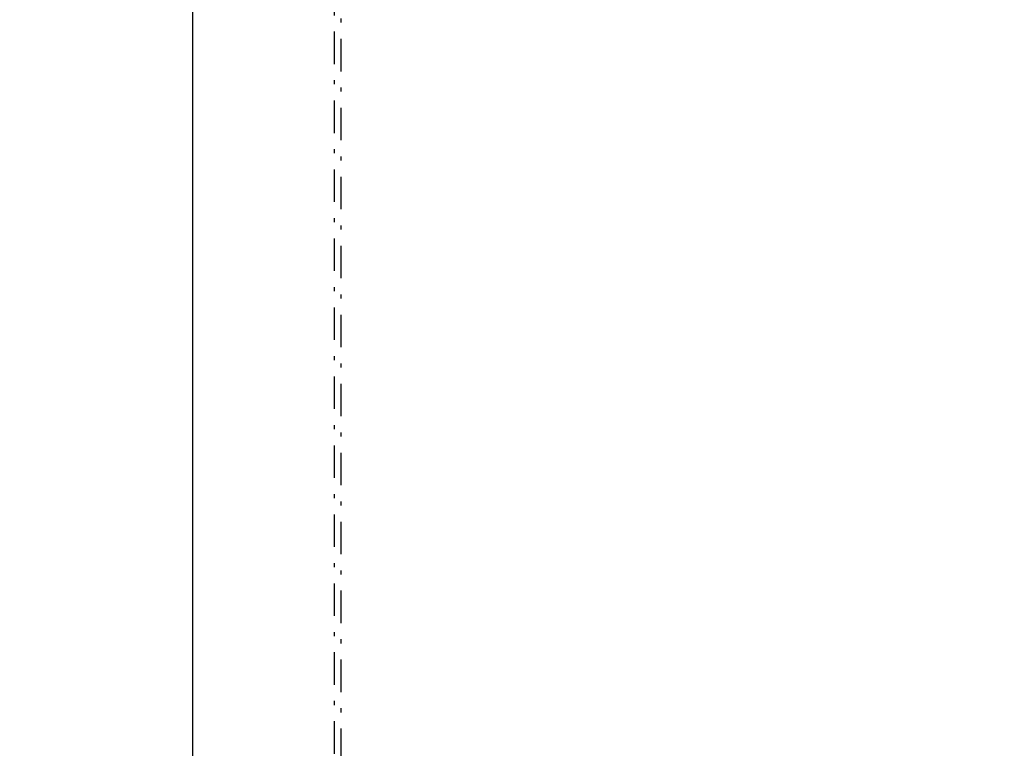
# Model space of a CAD drawing. Extents: x -4471 to 629, y 1975 to 5538.
# Tile 8 of 41: x -3300 to -3179, y 3983 to 4072. Entities that reach past the tile are written whole.
import ezdxf

# ---------------------------------------------------------------- set-up
doc = ezdxf.new("R2010")
doc.units = 0
doc.header["$MEASUREMENT"] = 0
doc.linetypes.add('DASHDOT', pattern=[8.5, 4, -2, 0.5, -2])
doc.layers.get('0').update_dxf_attribs({"linetype": 'CONTINUOUS'})
doc.layers.add('LE_MIDDLE', color=7, linetype='CONTINUOUS')

msp = doc.modelspace()

# ---------------------------------------------------------------- linework, layer by layer
msp.add_lwpolyline([(-3148.07, 3782.07), (-3278.57, 3758.13), (-3278.57, 4230.69)])
for centre, start_param, end_param in [((-2207.53, 3687.64), 0.503466, 2.534813), ((-2207.53, 3668.71), 0.504763, 2.533775)]:
    msp.add_ellipse(centre, major_axis=(2040, 0), ratio=0.323677, start_param=start_param, end_param=end_param)
at = {"layer": 'LE_MIDDLE', "linetype": 'DASHDOT'}
msp.add_line((-3260.36, 4214.58), (-3260.36, 3782.19), dxfattribs=at)
at = {"layer": 'LE_MIDDLE', "color": 1, "linetype": 'DASHDOT'}
msp.add_lwpolyline([(-3165.47, 4233.04), (-3261.17, 4215.48), (-3261.17, 3780.25)], dxfattribs=at)

doc.saveas('drawing.dxf')
